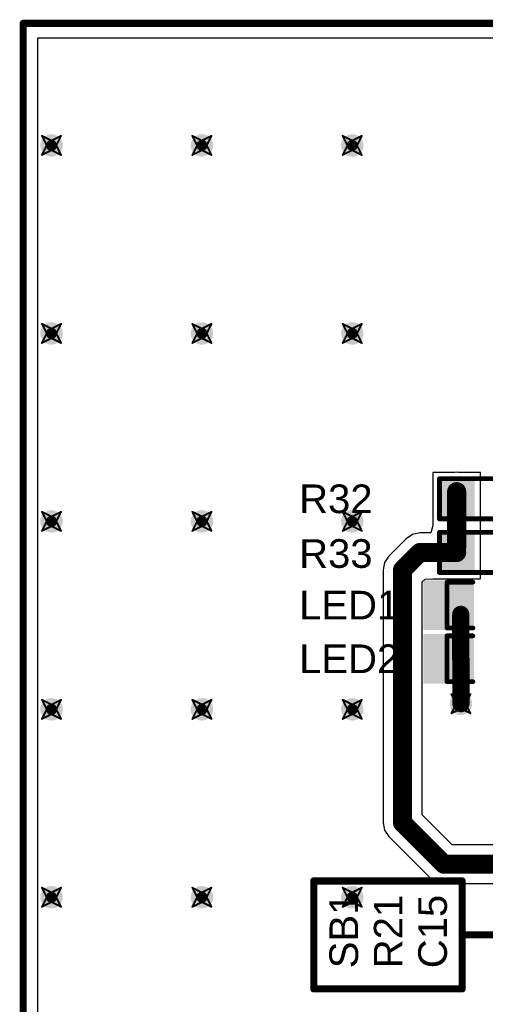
# Model space of a CAD drawing. Header units: inches. Extents: x -0.03 to 9.71, y 0 to 4.44.
# Tile 50 of 118: x 0.01 to 0.49, y 1.52 to 2.55. Entities that reach past the tile are written whole.
import ezdxf

# ---------------------------------------------------------------- set-up
doc = ezdxf.new("R2010")
doc.units = ezdxf.units.IN
doc.header["$MEASUREMENT"] = 0
for name, color, linetype in [('Board Outline', 216, 'Continuous'), ('Bottom Layer', 5, 'Continuous'), ('Drill Drawing', 1, 'Continuous'), ('Layer 1', 16, 'Continuous'), ('Layer 2', 76, 'Continuous'), ('Top Layer', 1, 'Continuous'), ('Top Overlay', 2, 'Continuous'), ('Top Paste', 8, 'Continuous'), ('Top Solder', 216, 'Continuous'), ('Via Holes', 16, 'Continuous')]:
    doc.layers.add(name, color=color, linetype=linetype)
doc.styles.add('Arial', font='txt', dxfattribs={"height": 0.2})

# ---------------------------------------------------------------- blocks, each defined once
blk = doc.blocks.new('R___0603_64')
at = {"layer": 'Top Layer'}
for points in [[(-0.015, 0.0175), (-0.015, -0.0175), (-0.045, -0.0175), (-0.045, 0.0175)], [(0.045, 0.0175), (0.045, -0.0175), (0.015, -0.0175), (0.015, 0.0175)]]:
    blk.add_hatch(color=1, dxfattribs=at).paths.add_polyline_path(points)
at = {"layer": 'Top Paste'}
for points in [[(-0.015, 0.0175), (-0.015, -0.0175), (-0.045, -0.0175), (-0.045, 0.0175)], [(0.045, 0.0175), (0.045, -0.0175), (0.015, -0.0175), (0.015, 0.0175)]]:
    blk.add_hatch(color=8, dxfattribs=at).paths.add_polyline_path(points)
at = {"layer": 'Top Solder'}
for points in [[(-0.011, 0.0215), (-0.011, -0.0215), (-0.049, -0.0215), (-0.049, 0.0215)], [(0.049, 0.0215), (0.049, -0.0215), (0.011, -0.0215), (0.011, 0.0215)]]:
    blk.add_hatch(color=216, dxfattribs=at).paths.add_polyline_path(points)
at = {"layer": 'Top Overlay', "const_width": 0.005}
for points in [[(0.048, 0.021), (-0.048, 0.021)], [(-0.048, 0.021), (-0.048, -0.021)], [(0.048, 0.021), (0.048, -0.021)], [(0.048, -0.021), (-0.048, -0.021)]]:
    blk.add_lwpolyline(points, dxfattribs=at)
at = {"layer": 'Top Overlay', "const_width": 0.0025}
for points in [[(-0.04925, 0.021, 1), (-0.04675, 0.021, 1)], [(-0.04925, 0.021, 1), (-0.04675, 0.021, 1)], [(0.04675, 0.021, 1), (0.04925, 0.021, 1)], [(0.04675, 0.021, 1), (0.04925, 0.021, 1)], [(-0.04925, -0.021, 1), (-0.04675, -0.021, 1)], [(-0.04925, -0.021, 1), (-0.04675, -0.021, 1)], [(0.04675, -0.021, 1), (0.04925, -0.021, 1)], [(0.04675, -0.021, 1), (0.04925, -0.021, 1)]]:
    blk.add_lwpolyline(points, format="xyb", close=True, dxfattribs=at)
blk = doc.blocks.new('R___0603_65')
at = {"layer": 'Top Layer'}
for points in [[(-0.015, 0.0175), (-0.015, -0.0175), (-0.045, -0.0175), (-0.045, 0.0175)], [(0.045, 0.0175), (0.045, -0.0175), (0.015, -0.0175), (0.015, 0.0175)]]:
    blk.add_hatch(color=1, dxfattribs=at).paths.add_polyline_path(points)
at = {"layer": 'Top Paste'}
for points in [[(-0.015, 0.0175), (-0.015, -0.0175), (-0.045, -0.0175), (-0.045, 0.0175)], [(0.045, 0.0175), (0.045, -0.0175), (0.015, -0.0175), (0.015, 0.0175)]]:
    blk.add_hatch(color=8, dxfattribs=at).paths.add_polyline_path(points)
at = {"layer": 'Top Solder'}
for points in [[(-0.011, 0.0215), (-0.011, -0.0215), (-0.049, -0.0215), (-0.049, 0.0215)], [(0.049, 0.0215), (0.049, -0.0215), (0.011, -0.0215), (0.011, 0.0215)]]:
    blk.add_hatch(color=216, dxfattribs=at).paths.add_polyline_path(points)
at = {"layer": 'Top Overlay', "const_width": 0.005}
for points in [[(0.048, 0.021), (-0.048, 0.021)], [(-0.048, 0.021), (-0.048, -0.021)], [(0.048, 0.021), (0.048, -0.021)], [(0.048, -0.021), (-0.048, -0.021)]]:
    blk.add_lwpolyline(points, dxfattribs=at)
at = {"layer": 'Top Overlay', "const_width": 0.0025}
for points in [[(-0.0493, 0.021, 1), (-0.0467, 0.021, 1)], [(-0.0493, 0.021, 1), (-0.0467, 0.021, 1)], [(0.0467, 0.021, 1), (0.0493, 0.021, 1)], [(0.0467, 0.021, 1), (0.0493, 0.021, 1)], [(-0.0493, -0.021, 1), (-0.0467, -0.021, 1)], [(-0.0493, -0.021, 1), (-0.0467, -0.021, 1)], [(0.0467, -0.021, 1), (0.0493, -0.021, 1)], [(0.0467, -0.021, 1), (0.0493, -0.021, 1)]]:
    blk.add_lwpolyline(points, format="xyb", close=True, dxfattribs=at)
blk = doc.blocks.new('LED_0603_101')
at = {"layer": 'Top Layer'}
for points in [[(-0.0394, 0.0197), (-0.0197, 0.0197), (-0.0197, -0.0197), (-0.0394, -0.0197)], [(0.0197, 0.0197), (0.0394, 0.0197), (0.0394, -0.0197), (0.0197, -0.0197)]]:
    blk.add_hatch(color=1, dxfattribs=at).paths.add_polyline_path(points)
at = {"layer": 'Top Overlay'}
blk.add_hatch(color=2, dxfattribs=at).paths.add_polyline_path([(0.044, -0.026), (0.069, -0.026), (0.069, 0.026), (0.044, 0.026)])
at = {"layer": 'Top Paste'}
for points in [[(-0.0394, 0.0197), (-0.0197, 0.0197), (-0.0197, -0.0197), (-0.0394, -0.0197)], [(0.0197, 0.0197), (0.0394, 0.0197), (0.0394, -0.0197), (0.0197, -0.0197)]]:
    blk.add_hatch(color=8, dxfattribs=at).paths.add_polyline_path(points)
at = {"layer": 'Top Solder'}
for points in [[(-0.0434, 0.0237), (-0.0157, 0.0237), (-0.0157, -0.0237), (-0.0434, -0.0237)], [(0.0157, 0.0237), (0.0434, 0.0237), (0.0434, -0.0237), (0.0157, -0.0237)]]:
    blk.add_hatch(color=216, dxfattribs=at).paths.add_polyline_path(points)
at = {"layer": 'Top Overlay', "const_width": 0.005}
for points in [[(-0.017, 0.024), (-0.044, 0.024)], [(-0.044, 0.024), (-0.044, -0.024)], [(0.044, 0.024), (0.017, 0.024)], [(0.044, 0.024), (0.044, -0.024)], [(-0.017, -0.024), (-0.044, -0.024)], [(0.044, -0.024), (0.017, -0.024)]]:
    blk.add_lwpolyline(points, dxfattribs=at)
at = {"layer": 'Top Overlay', "const_width": 0.0025}
for points in [[(-0.0452, 0.024, 1), (-0.0428, 0.024, 1)], [(-0.0452, 0.024, 1), (-0.0428, 0.024, 1)], [(-0.0182, 0.024, 1), (-0.0158, 0.024, 1)], [(0.0158, 0.024, 1), (0.0182, 0.024, 1)], [(0.0428, 0.024, 1), (0.0453, 0.024, 1)], [(0.0428, 0.024, 1), (0.0453, 0.024, 1)], [(-0.0452, -0.024, 1), (-0.0428, -0.024, 1)], [(-0.0452, -0.024, 1), (-0.0428, -0.024, 1)], [(-0.0182, -0.024, 1), (-0.0158, -0.024, 1)], [(0.0158, -0.024, 1), (0.0182, -0.024, 1)], [(0.0428, -0.024, 1), (0.0453, -0.024, 1)], [(0.0428, -0.024, 1), (0.0453, -0.024, 1)]]:
    blk.add_lwpolyline(points, format="xyb", close=True, dxfattribs=at)
blk = doc.blocks.new('LED_0603_102')
at = {"layer": 'Top Layer'}
for points in [[(-0.0394, 0.0197), (-0.0197, 0.0197), (-0.0197, -0.0197), (-0.0394, -0.0197)], [(0.0197, 0.0197), (0.0394, 0.0197), (0.0394, -0.0197), (0.0197, -0.0197)]]:
    blk.add_hatch(color=1, dxfattribs=at).paths.add_polyline_path(points)
at = {"layer": 'Top Overlay'}
blk.add_hatch(color=2, dxfattribs=at).paths.add_polyline_path([(0.044, -0.026), (0.069, -0.026), (0.069, 0.026), (0.044, 0.026)])
at = {"layer": 'Top Paste'}
for points in [[(-0.0394, 0.0197), (-0.0197, 0.0197), (-0.0197, -0.0197), (-0.0394, -0.0197)], [(0.0197, 0.0197), (0.0394, 0.0197), (0.0394, -0.0197), (0.0197, -0.0197)]]:
    blk.add_hatch(color=8, dxfattribs=at).paths.add_polyline_path(points)
at = {"layer": 'Top Solder'}
for points in [[(-0.0434, 0.0237), (-0.0157, 0.0237), (-0.0157, -0.0237), (-0.0434, -0.0237)], [(0.0157, 0.0237), (0.0434, 0.0237), (0.0434, -0.0237), (0.0157, -0.0237)]]:
    blk.add_hatch(color=216, dxfattribs=at).paths.add_polyline_path(points)
at = {"layer": 'Top Overlay', "const_width": 0.005}
for points in [[(-0.017, 0.024), (-0.044, 0.024)], [(-0.044, 0.024), (-0.044, -0.024)], [(0.044, 0.024), (0.017, 0.024)], [(0.044, 0.024), (0.044, -0.024)], [(-0.017, -0.024), (-0.044, -0.024)], [(0.044, -0.024), (0.017, -0.024)]]:
    blk.add_lwpolyline(points, dxfattribs=at)
at = {"layer": 'Top Overlay', "const_width": 0.0025}
for points in [[(-0.0452, 0.024, 1), (-0.0428, 0.024, 1)], [(-0.0452, 0.024, 1), (-0.0428, 0.024, 1)], [(-0.0182, 0.024, 1), (-0.0158, 0.024, 1)], [(0.0158, 0.024, 1), (0.0182, 0.024, 1)], [(0.0428, 0.024, 1), (0.0453, 0.024, 1)], [(0.0428, 0.024, 1), (0.0453, 0.024, 1)], [(-0.0452, -0.024, 1), (-0.0428, -0.024, 1)], [(-0.0452, -0.024, 1), (-0.0428, -0.024, 1)], [(-0.0182, -0.024, 1), (-0.0158, -0.024, 1)], [(0.0158, -0.024, 1), (0.0182, -0.024, 1)], [(0.0428, -0.024, 1), (0.0453, -0.024, 1)], [(0.0428, -0.024, 1), (0.0453, -0.024, 1)]]:
    blk.add_lwpolyline(points, format="xyb", close=True, dxfattribs=at)

msp = doc.modelspace()

# ---------------------------------------------------------------- hatches: boundary and pattern name
at = {"layer": 'Bottom Layer'}
h = msp.add_hatch(color=5, dxfattribs=at)
edge = h.paths.add_edge_path()
edge.add_arc((0.0394, 2.4213), 0.0118, 0, 360)
h = msp.add_hatch(color=5, dxfattribs=at)
edge = h.paths.add_edge_path()
edge.add_arc((0.1969, 2.4213), 0.0118, 0, 360)
h = msp.add_hatch(color=5, dxfattribs=at)
edge = h.paths.add_edge_path()
edge.add_arc((0.3543, 2.4213), 0.0118, 0, 360)
h = msp.add_hatch(color=5, dxfattribs=at)
edge = h.paths.add_edge_path()
edge.add_arc((0.0394, 2.2244), 0.0118, 0, 360)
h = msp.add_hatch(color=5, dxfattribs=at)
edge = h.paths.add_edge_path()
edge.add_arc((0.1969, 2.2244), 0.0118, 0, 360)
h = msp.add_hatch(color=5, dxfattribs=at)
edge = h.paths.add_edge_path()
edge.add_arc((0.3543, 2.2244), 0.0118, 0, 360)
h = msp.add_hatch(color=5, dxfattribs=at)
edge = h.paths.add_edge_path()
edge.add_arc((0.0394, 2.0276), 0.0118, 0, 360)
h = msp.add_hatch(color=5, dxfattribs=at)
edge = h.paths.add_edge_path()
edge.add_arc((0.1969, 2.0276), 0.0118, 0, 360)
h = msp.add_hatch(color=5, dxfattribs=at)
edge = h.paths.add_edge_path()
edge.add_arc((0.3543, 2.0276), 0.0118, 0, 360)
h = msp.add_hatch(color=5, dxfattribs=at)
edge = h.paths.add_edge_path()
edge.add_arc((0.4681, 1.8365), 0.0118, 0, 360)
h = msp.add_hatch(color=5, dxfattribs=at)
edge = h.paths.add_edge_path()
edge.add_arc((0.0394, 1.8307), 0.0118, 0, 360)
h = msp.add_hatch(color=5, dxfattribs=at)
edge = h.paths.add_edge_path()
edge.add_arc((0.1969, 1.8307), 0.0118, 0, 360)
h = msp.add_hatch(color=5, dxfattribs=at)
edge = h.paths.add_edge_path()
edge.add_arc((0.3543, 1.8307), 0.0118, 0, 360)
h = msp.add_hatch(color=5, dxfattribs=at)
edge = h.paths.add_edge_path()
edge.add_arc((0.0394, 1.6339), 0.0118, 0, 360)
h = msp.add_hatch(color=5, dxfattribs=at)
edge = h.paths.add_edge_path()
edge.add_arc((0.1969, 1.6339), 0.0118, 0, 360)
h = msp.add_hatch(color=5, dxfattribs=at)
edge = h.paths.add_edge_path()
edge.add_arc((0.3543, 1.6339), 0.0118, 0, 360)
at = {"layer": 'Layer 1'}
h = msp.add_hatch(color=16, dxfattribs=at)
edge = h.paths.add_edge_path()
edge.add_arc((0.0394, 2.4213), 0.0118, 0, 360)
h = msp.add_hatch(color=16, dxfattribs=at)
edge = h.paths.add_edge_path()
edge.add_arc((0.1969, 2.4213), 0.0118, 0, 360)
h = msp.add_hatch(color=16, dxfattribs=at)
edge = h.paths.add_edge_path()
edge.add_arc((0.3543, 2.4213), 0.0118, 0, 360)
h = msp.add_hatch(color=16, dxfattribs=at)
edge = h.paths.add_edge_path()
edge.add_arc((0.0394, 2.2244), 0.0118, 0, 360)
h = msp.add_hatch(color=16, dxfattribs=at)
edge = h.paths.add_edge_path()
edge.add_arc((0.1969, 2.2244), 0.0118, 0, 360)
h = msp.add_hatch(color=16, dxfattribs=at)
edge = h.paths.add_edge_path()
edge.add_arc((0.3543, 2.2244), 0.0118, 0, 360)
h = msp.add_hatch(color=16, dxfattribs=at)
edge = h.paths.add_edge_path()
edge.add_arc((0.0394, 2.0276), 0.0118, 0, 360)
h = msp.add_hatch(color=16, dxfattribs=at)
edge = h.paths.add_edge_path()
edge.add_arc((0.1969, 2.0276), 0.0118, 0, 360)
h = msp.add_hatch(color=16, dxfattribs=at)
edge = h.paths.add_edge_path()
edge.add_arc((0.3543, 2.0276), 0.0118, 0, 360)
h = msp.add_hatch(color=16, dxfattribs=at)
edge = h.paths.add_edge_path()
edge.add_arc((0.4681, 1.8365), 0.0118, 0, 360)
h = msp.add_hatch(color=16, dxfattribs=at)
edge = h.paths.add_edge_path()
edge.add_arc((0.0394, 1.8307), 0.0118, 0, 360)
h = msp.add_hatch(color=16, dxfattribs=at)
edge = h.paths.add_edge_path()
edge.add_arc((0.1969, 1.8307), 0.0118, 0, 360)
h = msp.add_hatch(color=16, dxfattribs=at)
edge = h.paths.add_edge_path()
edge.add_arc((0.3543, 1.8307), 0.0118, 0, 360)
h = msp.add_hatch(color=16, dxfattribs=at)
edge = h.paths.add_edge_path()
edge.add_arc((0.0394, 1.6339), 0.0118, 0, 360)
h = msp.add_hatch(color=16, dxfattribs=at)
edge = h.paths.add_edge_path()
edge.add_arc((0.1969, 1.6339), 0.0118, 0, 360)
h = msp.add_hatch(color=16, dxfattribs=at)
edge = h.paths.add_edge_path()
edge.add_arc((0.3543, 1.6339), 0.0118, 0, 360)
at = {"layer": 'Layer 2'}
h = msp.add_hatch(color=76, dxfattribs=at)
edge = h.paths.add_edge_path()
edge.add_arc((0.0394, 2.4213), 0.0118, 0, 360)
h = msp.add_hatch(color=76, dxfattribs=at)
edge = h.paths.add_edge_path()
edge.add_arc((0.1969, 2.4213), 0.0118, 0, 360)
h = msp.add_hatch(color=76, dxfattribs=at)
edge = h.paths.add_edge_path()
edge.add_arc((0.3543, 2.4213), 0.0118, 0, 360)
h = msp.add_hatch(color=76, dxfattribs=at)
edge = h.paths.add_edge_path()
edge.add_arc((0.0394, 2.2244), 0.0118, 0, 360)
h = msp.add_hatch(color=76, dxfattribs=at)
edge = h.paths.add_edge_path()
edge.add_arc((0.1969, 2.2244), 0.0118, 0, 360)
h = msp.add_hatch(color=76, dxfattribs=at)
edge = h.paths.add_edge_path()
edge.add_arc((0.3543, 2.2244), 0.0118, 0, 360)
h = msp.add_hatch(color=76, dxfattribs=at)
edge = h.paths.add_edge_path()
edge.add_arc((0.0394, 2.0276), 0.0118, 0, 360)
h = msp.add_hatch(color=76, dxfattribs=at)
edge = h.paths.add_edge_path()
edge.add_arc((0.1969, 2.0276), 0.0118, 0, 360)
h = msp.add_hatch(color=76, dxfattribs=at)
edge = h.paths.add_edge_path()
edge.add_arc((0.3543, 2.0276), 0.0118, 0, 360)
h = msp.add_hatch(color=76, dxfattribs=at)
edge = h.paths.add_edge_path()
edge.add_arc((0.4681, 1.8365), 0.0118, 0, 360)
h = msp.add_hatch(color=76, dxfattribs=at)
edge = h.paths.add_edge_path()
edge.add_arc((0.0394, 1.8307), 0.0118, 0, 360)
h = msp.add_hatch(color=76, dxfattribs=at)
edge = h.paths.add_edge_path()
edge.add_arc((0.1969, 1.8307), 0.0118, 0, 360)
h = msp.add_hatch(color=76, dxfattribs=at)
edge = h.paths.add_edge_path()
edge.add_arc((0.3543, 1.8307), 0.0118, 0, 360)
h = msp.add_hatch(color=76, dxfattribs=at)
edge = h.paths.add_edge_path()
edge.add_arc((0.0394, 1.6339), 0.0118, 0, 360)
h = msp.add_hatch(color=76, dxfattribs=at)
edge = h.paths.add_edge_path()
edge.add_arc((0.1969, 1.6339), 0.0118, 0, 360)
h = msp.add_hatch(color=76, dxfattribs=at)
edge = h.paths.add_edge_path()
edge.add_arc((0.3543, 1.6339), 0.0118, 0, 360)
at = {"layer": 'Top Layer'}
h = msp.add_hatch(color=1, dxfattribs=at)
edge = h.paths.add_edge_path()
edge.add_arc((0.0394, 2.4213), 0.0118, 0, 360)
h = msp.add_hatch(color=1, dxfattribs=at)
edge = h.paths.add_edge_path()
edge.add_arc((0.1969, 2.4213), 0.0118, 0, 360)
h = msp.add_hatch(color=1, dxfattribs=at)
edge = h.paths.add_edge_path()
edge.add_arc((0.3543, 2.4213), 0.0118, 0, 360)
h = msp.add_hatch(color=1, dxfattribs=at)
edge = h.paths.add_edge_path()
edge.add_arc((0.0394, 2.2244), 0.0118, 0, 360)
h = msp.add_hatch(color=1, dxfattribs=at)
edge = h.paths.add_edge_path()
edge.add_arc((0.1969, 2.2244), 0.0118, 0, 360)
h = msp.add_hatch(color=1, dxfattribs=at)
edge = h.paths.add_edge_path()
edge.add_arc((0.3543, 2.2244), 0.0118, 0, 360)
h = msp.add_hatch(color=1, dxfattribs=at)
edge = h.paths.add_edge_path()
edge.add_arc((0.0394, 2.0276), 0.0118, 0, 360)
h = msp.add_hatch(color=1, dxfattribs=at)
edge = h.paths.add_edge_path()
edge.add_arc((0.1969, 2.0276), 0.0118, 0, 360)
h = msp.add_hatch(color=1, dxfattribs=at)
edge = h.paths.add_edge_path()
edge.add_arc((0.3543, 2.0276), 0.0118, 0, 360)
h = msp.add_hatch(color=1, dxfattribs=at)
edge = h.paths.add_edge_path()
edge.add_arc((0.4681, 1.8365), 0.0118, 0, 360)
h = msp.add_hatch(color=1, dxfattribs=at)
edge = h.paths.add_edge_path()
edge.add_arc((0.0394, 1.8307), 0.0118, 0, 360)
h = msp.add_hatch(color=1, dxfattribs=at)
edge = h.paths.add_edge_path()
edge.add_arc((0.1969, 1.8307), 0.0118, 0, 360)
h = msp.add_hatch(color=1, dxfattribs=at)
edge = h.paths.add_edge_path()
edge.add_arc((0.3543, 1.8307), 0.0118, 0, 360)
h = msp.add_hatch(color=1, dxfattribs=at)
edge = h.paths.add_edge_path()
edge.add_arc((0.0394, 1.6339), 0.0118, 0, 360)
h = msp.add_hatch(color=1, dxfattribs=at)
edge = h.paths.add_edge_path()
edge.add_arc((0.1969, 1.6339), 0.0118, 0, 360)
h = msp.add_hatch(color=1, dxfattribs=at)
edge = h.paths.add_edge_path()
edge.add_arc((0.3543, 1.6339), 0.0118, 0, 360)
at = {"layer": 'Via Holes'}
h = msp.add_hatch(color=7, dxfattribs=at)
edge = h.paths.add_edge_path()
edge.add_arc((0.0394, 2.4213), 0.00591, 0, 360)
h = msp.add_hatch(color=7, dxfattribs=at)
edge = h.paths.add_edge_path()
edge.add_arc((0.1969, 2.4213), 0.00591, 0, 360)
h = msp.add_hatch(color=7, dxfattribs=at)
edge = h.paths.add_edge_path()
edge.add_arc((0.3543, 2.4213), 0.00591, 0, 360)
h = msp.add_hatch(color=7, dxfattribs=at)
edge = h.paths.add_edge_path()
edge.add_arc((0.0394, 2.2244), 0.00591, 0, 360)
h = msp.add_hatch(color=7, dxfattribs=at)
edge = h.paths.add_edge_path()
edge.add_arc((0.1969, 2.2244), 0.00591, 0, 360)
h = msp.add_hatch(color=7, dxfattribs=at)
edge = h.paths.add_edge_path()
edge.add_arc((0.3543, 2.2244), 0.00591, 0, 360)
h = msp.add_hatch(color=7, dxfattribs=at)
edge = h.paths.add_edge_path()
edge.add_arc((0.0394, 2.0276), 0.00591, 0, 360)
h = msp.add_hatch(color=7, dxfattribs=at)
edge = h.paths.add_edge_path()
edge.add_arc((0.1969, 2.0276), 0.00591, 0, 360)
h = msp.add_hatch(color=7, dxfattribs=at)
edge = h.paths.add_edge_path()
edge.add_arc((0.3543, 2.0276), 0.00591, 0, 360)
h = msp.add_hatch(color=7, dxfattribs=at)
edge = h.paths.add_edge_path()
edge.add_arc((0.0394, 1.8307), 0.00591, 0, 360)
h = msp.add_hatch(color=7, dxfattribs=at)
edge = h.paths.add_edge_path()
edge.add_arc((0.1969, 1.8307), 0.00591, 0, 360)
h = msp.add_hatch(color=7, dxfattribs=at)
edge = h.paths.add_edge_path()
edge.add_arc((0.3543, 1.8307), 0.00591, 0, 360)
h = msp.add_hatch(color=7, dxfattribs=at)
edge = h.paths.add_edge_path()
edge.add_arc((0.4681, 1.8365), 0.00591, 0, 360)
h = msp.add_hatch(color=7, dxfattribs=at)
edge = h.paths.add_edge_path()
edge.add_arc((0.0394, 1.6339), 0.00591, 0, 360)
h = msp.add_hatch(color=7, dxfattribs=at)
edge = h.paths.add_edge_path()
edge.add_arc((0.1969, 1.6339), 0.00591, 0, 360)
h = msp.add_hatch(color=7, dxfattribs=at)
edge = h.paths.add_edge_path()
edge.add_arc((0.3543, 1.6339), 0.00591, 0, 360)

# ---------------------------------------------------------------- linework, layer by layer
at = {"layer": 'Board Outline', "const_width": 0.0075}
for points in [[(0.0098, 2.5492), (4.3209, 2.5492)], [(0.0098, 0.0098), (0.0098, 2.5492)]]:
    msp.add_lwpolyline(points, dxfattribs=at)
at = {"layer": 'Board Outline', "const_width": 0.00375}
msp.add_lwpolyline([(0.008, 2.5492, 1), (0.0117, 2.5492, 1)], format="xyb", close=True, dxfattribs=at)
msp.add_lwpolyline([(0.008, 2.5492, 1), (0.0117, 2.5492, 1)], format="xyb", close=True, dxfattribs=at)
at = {"layer": 'Bottom Layer'}
for p, q in [((0.0251, 1.0236), (0.0251, 2.5339)), ((0.0251, 2.5339), (1.5832, 2.5339))]:
    msp.add_line(p, q, dxfattribs=at)
at = {"layer": 'Drill Drawing', "const_width": 0.002}
for points in [[(0.0294, 2.4313), (0.0394, 2.4263)], [(0.0294, 2.4313), (0.0344, 2.4213)], [(0.0394, 2.4263), (0.0494, 2.4313)], [(0.0444, 2.4213), (0.0494, 2.4313)], [(0.1869, 2.4313), (0.1969, 2.4263)], [(0.1869, 2.4313), (0.1919, 2.4213)], [(0.1969, 2.4263), (0.2069, 2.4313)], [(0.2019, 2.4213), (0.2069, 2.4313)], [(0.3443, 2.4313), (0.3543, 2.4263)], [(0.3443, 2.4313), (0.3493, 2.4213)], [(0.3543, 2.4263), (0.3643, 2.4313)], [(0.3593, 2.4213), (0.3643, 2.4313)], [(0.0294, 2.4113), (0.0344, 2.4213)], [(0.0294, 2.4113), (0.0394, 2.4163)], [(0.0394, 2.4163), (0.0494, 2.4113)], [(0.0444, 2.4213), (0.0494, 2.4113)], [(0.1869, 2.4113), (0.1919, 2.4213)], [(0.1869, 2.4113), (0.1969, 2.4163)], [(0.1969, 2.4163), (0.2069, 2.4113)], [(0.2019, 2.4213), (0.2069, 2.4113)], [(0.3443, 2.4113), (0.3493, 2.4213)], [(0.3443, 2.4113), (0.3543, 2.4163)], [(0.3543, 2.4163), (0.3643, 2.4113)], [(0.3593, 2.4213), (0.3643, 2.4113)], [(0.0294, 2.2344), (0.0394, 2.2294)], [(0.0294, 2.2344), (0.0344, 2.2244)], [(0.0394, 2.2294), (0.0494, 2.2344)], [(0.0444, 2.2244), (0.0494, 2.2344)], [(0.1869, 2.2344), (0.1969, 2.2294)], [(0.1869, 2.2344), (0.1919, 2.2244)], [(0.1969, 2.2294), (0.2069, 2.2344)], [(0.2019, 2.2244), (0.2069, 2.2344)], [(0.3443, 2.2344), (0.3543, 2.2294)], [(0.3443, 2.2344), (0.3493, 2.2244)], [(0.3543, 2.2294), (0.3643, 2.2344)], [(0.3593, 2.2244), (0.3643, 2.2344)], [(0.0294, 2.2144), (0.0344, 2.2244)], [(0.0294, 2.2144), (0.0394, 2.2194)], [(0.0394, 2.2194), (0.0494, 2.2144)], [(0.0444, 2.2244), (0.0494, 2.2144)], [(0.1869, 2.2144), (0.1919, 2.2244)], [(0.1869, 2.2144), (0.1969, 2.2194)], [(0.1969, 2.2194), (0.2069, 2.2144)], [(0.2019, 2.2244), (0.2069, 2.2144)], [(0.3443, 2.2144), (0.3493, 2.2244)], [(0.3443, 2.2144), (0.3543, 2.2194)], [(0.3543, 2.2194), (0.3643, 2.2144)], [(0.3593, 2.2244), (0.3643, 2.2144)], [(0.0294, 2.0376), (0.0394, 2.0326)], [(0.0294, 2.0376), (0.0344, 2.0276)], [(0.0394, 2.0326), (0.0494, 2.0376)], [(0.0444, 2.0276), (0.0494, 2.0376)], [(0.1869, 2.0376), (0.1969, 2.0326)], [(0.1869, 2.0376), (0.1919, 2.0276)], [(0.1969, 2.0326), (0.2069, 2.0376)], [(0.2019, 2.0276), (0.2069, 2.0376)], [(0.3443, 2.0376), (0.3543, 2.0326)], [(0.3443, 2.0376), (0.3493, 2.0276)], [(0.3543, 2.0326), (0.3643, 2.0376)], [(0.3593, 2.0276), (0.3643, 2.0376)], [(0.0294, 2.0176), (0.0344, 2.0276)], [(0.0294, 2.0176), (0.0394, 2.0226)], [(0.0394, 2.0226), (0.0494, 2.0176)], [(0.0444, 2.0276), (0.0494, 2.0176)], [(0.1869, 2.0176), (0.1919, 2.0276)], [(0.1869, 2.0176), (0.1969, 2.0226)], [(0.1969, 2.0226), (0.2069, 2.0176)], [(0.2019, 2.0276), (0.2069, 2.0176)], [(0.3443, 2.0176), (0.3493, 2.0276)], [(0.3443, 2.0176), (0.3543, 2.0226)], [(0.3543, 2.0226), (0.3643, 2.0176)], [(0.3593, 2.0276), (0.3643, 2.0176)], [(0.4581, 1.8465), (0.4681, 1.8415)], [(0.4581, 1.8465), (0.4631, 1.8365)], [(0.4681, 1.8415), (0.4781, 1.8465)], [(0.4731, 1.8365), (0.4781, 1.8465)], [(0.0294, 1.8407), (0.0394, 1.8357)], [(0.0294, 1.8407), (0.0344, 1.8307)], [(0.0394, 1.8357), (0.0494, 1.8407)], [(0.0444, 1.8307), (0.0494, 1.8407)], [(0.1869, 1.8407), (0.1969, 1.8357)], [(0.1869, 1.8407), (0.1919, 1.8307)], [(0.1969, 1.8357), (0.2069, 1.8407)], [(0.2019, 1.8307), (0.2069, 1.8407)], [(0.3443, 1.8407), (0.3543, 1.8357)], [(0.3443, 1.8407), (0.3493, 1.8307)], [(0.3543, 1.8357), (0.3643, 1.8407)], [(0.3593, 1.8307), (0.3643, 1.8407)], [(0.4581, 1.8265), (0.4631, 1.8365)], [(0.4731, 1.8365), (0.4781, 1.8265)], [(0.0294, 1.8207), (0.0344, 1.8307)], [(0.0294, 1.8207), (0.0394, 1.8257)], [(0.0394, 1.8257), (0.0494, 1.8207)], [(0.0444, 1.8307), (0.0494, 1.8207)], [(0.1869, 1.8207), (0.1919, 1.8307)], [(0.1869, 1.8207), (0.1969, 1.8257)], [(0.1969, 1.8257), (0.2069, 1.8207)], [(0.2019, 1.8307), (0.2069, 1.8207)], [(0.3443, 1.8207), (0.3493, 1.8307)], [(0.3443, 1.8207), (0.3543, 1.8257)], [(0.3543, 1.8257), (0.3643, 1.8207)], [(0.3593, 1.8307), (0.3643, 1.8207)], [(0.4581, 1.8265), (0.4681, 1.8315)], [(0.4681, 1.8315), (0.4781, 1.8265)], [(0.0294, 1.6439), (0.0394, 1.6389)], [(0.0294, 1.6439), (0.0344, 1.6339)], [(0.0394, 1.6389), (0.0494, 1.6439)], [(0.0444, 1.6339), (0.0494, 1.6439)], [(0.1869, 1.6439), (0.1969, 1.6389)], [(0.1869, 1.6439), (0.1919, 1.6339)], [(0.1969, 1.6389), (0.2069, 1.6439)], [(0.2019, 1.6339), (0.2069, 1.6439)], [(0.3443, 1.6439), (0.3543, 1.6389)], [(0.3443, 1.6439), (0.3493, 1.6339)], [(0.3543, 1.6389), (0.3643, 1.6439)], [(0.3593, 1.6339), (0.3643, 1.6439)], [(0.0294, 1.6239), (0.0344, 1.6339)], [(0.0294, 1.6239), (0.0394, 1.6289)], [(0.0394, 1.6289), (0.0494, 1.6239)], [(0.0444, 1.6339), (0.0494, 1.6239)], [(0.1869, 1.6239), (0.1919, 1.6339)], [(0.1869, 1.6239), (0.1969, 1.6289)], [(0.1969, 1.6289), (0.2069, 1.6239)], [(0.2019, 1.6339), (0.2069, 1.6239)], [(0.3443, 1.6239), (0.3493, 1.6339)], [(0.3443, 1.6239), (0.3543, 1.6289)], [(0.3543, 1.6289), (0.3643, 1.6239)], [(0.3593, 1.6339), (0.3643, 1.6239)]]:
    msp.add_lwpolyline(points, dxfattribs=at)
at = {"layer": 'Drill Drawing', "const_width": 0.001}
for points in [[(0.0289, 2.4313, 1), (0.0299, 2.4313, 1)], [(0.0289, 2.4313, 1), (0.0299, 2.4313, 1)], [(0.0389, 2.4263, 1), (0.0399, 2.4263, 1)], [(0.0389, 2.4263, 1), (0.0399, 2.4263, 1)], [(0.0489, 2.4313, 1), (0.0499, 2.4313, 1)], [(0.0489, 2.4313, 1), (0.0499, 2.4313, 1)], [(0.1864, 2.4313, 1), (0.1874, 2.4313, 1)], [(0.1864, 2.4313, 1), (0.1874, 2.4313, 1)], [(0.1964, 2.4263, 1), (0.1974, 2.4263, 1)], [(0.1964, 2.4263, 1), (0.1974, 2.4263, 1)], [(0.2064, 2.4313, 1), (0.2074, 2.4313, 1)], [(0.2064, 2.4313, 1), (0.2074, 2.4313, 1)], [(0.3438, 2.4313, 1), (0.3448, 2.4313, 1)], [(0.3438, 2.4313, 1), (0.3448, 2.4313, 1)], [(0.3538, 2.4263, 1), (0.3548, 2.4263, 1)], [(0.3538, 2.4263, 1), (0.3548, 2.4263, 1)], [(0.3638, 2.4313, 1), (0.3648, 2.4313, 1)], [(0.3638, 2.4313, 1), (0.3648, 2.4313, 1)], [(0.0339, 2.4213, 1), (0.0349, 2.4213, 1)], [(0.0339, 2.4213, 1), (0.0349, 2.4213, 1)], [(0.0389, 2.4163, 1), (0.0399, 2.4163, 1)], [(0.0389, 2.4163, 1), (0.0399, 2.4163, 1)], [(0.0439, 2.4213, 1), (0.0449, 2.4213, 1)], [(0.0439, 2.4213, 1), (0.0449, 2.4213, 1)], [(0.1914, 2.4213, 1), (0.1924, 2.4213, 1)], [(0.1914, 2.4213, 1), (0.1924, 2.4213, 1)], [(0.1964, 2.4163, 1), (0.1974, 2.4163, 1)], [(0.1964, 2.4163, 1), (0.1974, 2.4163, 1)], [(0.2014, 2.4213, 1), (0.2024, 2.4213, 1)], [(0.2014, 2.4213, 1), (0.2024, 2.4213, 1)], [(0.3488, 2.4213, 1), (0.3498, 2.4213, 1)], [(0.3488, 2.4213, 1), (0.3498, 2.4213, 1)], [(0.3538, 2.4163, 1), (0.3548, 2.4163, 1)], [(0.3538, 2.4163, 1), (0.3548, 2.4163, 1)], [(0.3588, 2.4213, 1), (0.3598, 2.4213, 1)], [(0.3588, 2.4213, 1), (0.3598, 2.4213, 1)], [(0.0289, 2.4113, 1), (0.0299, 2.4113, 1)], [(0.0289, 2.4113, 1), (0.0299, 2.4113, 1)], [(0.0489, 2.4113, 1), (0.0499, 2.4113, 1)], [(0.0489, 2.4113, 1), (0.0499, 2.4113, 1)], [(0.1864, 2.4113, 1), (0.1874, 2.4113, 1)], [(0.1864, 2.4113, 1), (0.1874, 2.4113, 1)], [(0.2064, 2.4113, 1), (0.2074, 2.4113, 1)], [(0.2064, 2.4113, 1), (0.2074, 2.4113, 1)], [(0.3438, 2.4113, 1), (0.3448, 2.4113, 1)], [(0.3438, 2.4113, 1), (0.3448, 2.4113, 1)], [(0.3638, 2.4113, 1), (0.3648, 2.4113, 1)], [(0.3638, 2.4113, 1), (0.3648, 2.4113, 1)], [(0.0289, 2.2344, 1), (0.0299, 2.2344, 1)], [(0.0289, 2.2344, 1), (0.0299, 2.2344, 1)], [(0.0389, 2.2294, 1), (0.0399, 2.2294, 1)], [(0.0389, 2.2294, 1), (0.0399, 2.2294, 1)], [(0.0489, 2.2344, 1), (0.0499, 2.2344, 1)], [(0.0489, 2.2344, 1), (0.0499, 2.2344, 1)], [(0.1864, 2.2344, 1), (0.1874, 2.2344, 1)], [(0.1864, 2.2344, 1), (0.1874, 2.2344, 1)], [(0.1964, 2.2294, 1), (0.1974, 2.2294, 1)], [(0.1964, 2.2294, 1), (0.1974, 2.2294, 1)], [(0.2064, 2.2344, 1), (0.2074, 2.2344, 1)], [(0.2064, 2.2344, 1), (0.2074, 2.2344, 1)], [(0.3438, 2.2344, 1), (0.3448, 2.2344, 1)], [(0.3438, 2.2344, 1), (0.3448, 2.2344, 1)], [(0.3538, 2.2294, 1), (0.3548, 2.2294, 1)], [(0.3538, 2.2294, 1), (0.3548, 2.2294, 1)], [(0.3638, 2.2344, 1), (0.3648, 2.2344, 1)], [(0.3638, 2.2344, 1), (0.3648, 2.2344, 1)], [(0.0339, 2.2244, 1), (0.0349, 2.2244, 1)], [(0.0339, 2.2244, 1), (0.0349, 2.2244, 1)], [(0.0389, 2.2194, 1), (0.0399, 2.2194, 1)], [(0.0389, 2.2194, 1), (0.0399, 2.2194, 1)], [(0.0439, 2.2244, 1), (0.0449, 2.2244, 1)], [(0.0439, 2.2244, 1), (0.0449, 2.2244, 1)], [(0.1914, 2.2244, 1), (0.1924, 2.2244, 1)], [(0.1914, 2.2244, 1), (0.1924, 2.2244, 1)], [(0.1964, 2.2194, 1), (0.1974, 2.2194, 1)], [(0.1964, 2.2194, 1), (0.1974, 2.2194, 1)], [(0.2014, 2.2244, 1), (0.2024, 2.2244, 1)], [(0.2014, 2.2244, 1), (0.2024, 2.2244, 1)], [(0.3488, 2.2244, 1), (0.3498, 2.2244, 1)], [(0.3488, 2.2244, 1), (0.3498, 2.2244, 1)], [(0.3538, 2.2194, 1), (0.3548, 2.2194, 1)], [(0.3538, 2.2194, 1), (0.3548, 2.2194, 1)], [(0.3588, 2.2244, 1), (0.3598, 2.2244, 1)], [(0.3588, 2.2244, 1), (0.3598, 2.2244, 1)], [(0.0289, 2.2144, 1), (0.0299, 2.2144, 1)], [(0.0289, 2.2144, 1), (0.0299, 2.2144, 1)], [(0.0489, 2.2144, 1), (0.0499, 2.2144, 1)], [(0.0489, 2.2144, 1), (0.0499, 2.2144, 1)], [(0.1864, 2.2144, 1), (0.1874, 2.2144, 1)], [(0.1864, 2.2144, 1), (0.1874, 2.2144, 1)], [(0.2064, 2.2144, 1), (0.2074, 2.2144, 1)], [(0.2064, 2.2144, 1), (0.2074, 2.2144, 1)], [(0.3438, 2.2144, 1), (0.3448, 2.2144, 1)], [(0.3438, 2.2144, 1), (0.3448, 2.2144, 1)], [(0.3638, 2.2144, 1), (0.3648, 2.2144, 1)], [(0.3638, 2.2144, 1), (0.3648, 2.2144, 1)], [(0.0289, 2.0376, 1), (0.0299, 2.0376, 1)], [(0.0289, 2.0376, 1), (0.0299, 2.0376, 1)], [(0.0389, 2.0326, 1), (0.0399, 2.0326, 1)], [(0.0389, 2.0326, 1), (0.0399, 2.0326, 1)], [(0.0489, 2.0376, 1), (0.0499, 2.0376, 1)], [(0.0489, 2.0376, 1), (0.0499, 2.0376, 1)], [(0.1864, 2.0376, 1), (0.1874, 2.0376, 1)], [(0.1864, 2.0376, 1), (0.1874, 2.0376, 1)], [(0.1964, 2.0326, 1), (0.1974, 2.0326, 1)], [(0.1964, 2.0326, 1), (0.1974, 2.0326, 1)], [(0.2064, 2.0376, 1), (0.2074, 2.0376, 1)], [(0.2064, 2.0376, 1), (0.2074, 2.0376, 1)], [(0.3438, 2.0376, 1), (0.3448, 2.0376, 1)], [(0.3438, 2.0376, 1), (0.3448, 2.0376, 1)], [(0.3538, 2.0326, 1), (0.3548, 2.0326, 1)], [(0.3538, 2.0326, 1), (0.3548, 2.0326, 1)], [(0.3638, 2.0376, 1), (0.3648, 2.0376, 1)], [(0.3638, 2.0376, 1), (0.3648, 2.0376, 1)], [(0.0339, 2.0276, 1), (0.0349, 2.0276, 1)], [(0.0339, 2.0276, 1), (0.0349, 2.0276, 1)], [(0.0389, 2.0226, 1), (0.0399, 2.0226, 1)], [(0.0389, 2.0226, 1), (0.0399, 2.0226, 1)], [(0.0439, 2.0276, 1), (0.0449, 2.0276, 1)], [(0.0439, 2.0276, 1), (0.0449, 2.0276, 1)], [(0.1914, 2.0276, 1), (0.1924, 2.0276, 1)], [(0.1914, 2.0276, 1), (0.1924, 2.0276, 1)], [(0.1964, 2.0226, 1), (0.1974, 2.0226, 1)], [(0.1964, 2.0226, 1), (0.1974, 2.0226, 1)], [(0.2014, 2.0276, 1), (0.2024, 2.0276, 1)], [(0.2014, 2.0276, 1), (0.2024, 2.0276, 1)], [(0.3488, 2.0276, 1), (0.3498, 2.0276, 1)], [(0.3488, 2.0276, 1), (0.3498, 2.0276, 1)], [(0.3538, 2.0226, 1), (0.3548, 2.0226, 1)], [(0.3538, 2.0226, 1), (0.3548, 2.0226, 1)], [(0.3588, 2.0276, 1), (0.3598, 2.0276, 1)], [(0.3588, 2.0276, 1), (0.3598, 2.0276, 1)], [(0.0289, 2.0176, 1), (0.0299, 2.0176, 1)], [(0.0289, 2.0176, 1), (0.0299, 2.0176, 1)], [(0.0489, 2.0176, 1), (0.0499, 2.0176, 1)], [(0.0489, 2.0176, 1), (0.0499, 2.0176, 1)], [(0.1864, 2.0176, 1), (0.1874, 2.0176, 1)], [(0.1864, 2.0176, 1), (0.1874, 2.0176, 1)], [(0.2064, 2.0176, 1), (0.2074, 2.0176, 1)], [(0.2064, 2.0176, 1), (0.2074, 2.0176, 1)], [(0.3438, 2.0176, 1), (0.3448, 2.0176, 1)], [(0.3438, 2.0176, 1), (0.3448, 2.0176, 1)], [(0.3638, 2.0176, 1), (0.3648, 2.0176, 1)], [(0.3638, 2.0176, 1), (0.3648, 2.0176, 1)], [(0.4576, 1.8465, 1), (0.4586, 1.8465, 1)], [(0.4576, 1.8465, 1), (0.4586, 1.8465, 1)], [(0.4776, 1.8465, 1), (0.4786, 1.8465, 1)], [(0.4776, 1.8465, 1), (0.4786, 1.8465, 1)], [(0.0289, 1.8407, 1), (0.0299, 1.8407, 1)], [(0.0289, 1.8407, 1), (0.0299, 1.8407, 1)], [(0.0389, 1.8357, 1), (0.0399, 1.8357, 1)], [(0.0389, 1.8357, 1), (0.0399, 1.8357, 1)], [(0.0489, 1.8407, 1), (0.0499, 1.8407, 1)], [(0.0489, 1.8407, 1), (0.0499, 1.8407, 1)], [(0.1864, 1.8407, 1), (0.1874, 1.8407, 1)], [(0.1864, 1.8407, 1), (0.1874, 1.8407, 1)], [(0.1964, 1.8357, 1), (0.1974, 1.8357, 1)], [(0.1964, 1.8357, 1), (0.1974, 1.8357, 1)], [(0.2064, 1.8407, 1), (0.2074, 1.8407, 1)], [(0.2064, 1.8407, 1), (0.2074, 1.8407, 1)], [(0.3438, 1.8407, 1), (0.3448, 1.8407, 1)], [(0.3438, 1.8407, 1), (0.3448, 1.8407, 1)], [(0.3538, 1.8357, 1), (0.3548, 1.8357, 1)], [(0.3538, 1.8357, 1), (0.3548, 1.8357, 1)], [(0.3638, 1.8407, 1), (0.3648, 1.8407, 1)], [(0.3638, 1.8407, 1), (0.3648, 1.8407, 1)], [(0.4626, 1.8365, 1), (0.4636, 1.8365, 1)], [(0.4626, 1.8365, 1), (0.4636, 1.8365, 1)], [(0.4676, 1.8415, 1), (0.4686, 1.8415, 1)], [(0.4676, 1.8415, 1), (0.4686, 1.8415, 1)], [(0.4726, 1.8365, 1), (0.4736, 1.8365, 1)], [(0.4726, 1.8365, 1), (0.4736, 1.8365, 1)], [(0.0339, 1.8307, 1), (0.0349, 1.8307, 1)], [(0.0339, 1.8307, 1), (0.0349, 1.8307, 1)], [(0.0389, 1.8257, 1), (0.0399, 1.8257, 1)], [(0.0389, 1.8257, 1), (0.0399, 1.8257, 1)], [(0.0439, 1.8307, 1), (0.0449, 1.8307, 1)], [(0.0439, 1.8307, 1), (0.0449, 1.8307, 1)], [(0.1914, 1.8307, 1), (0.1924, 1.8307, 1)], [(0.1914, 1.8307, 1), (0.1924, 1.8307, 1)], [(0.1964, 1.8257, 1), (0.1974, 1.8257, 1)], [(0.1964, 1.8257, 1), (0.1974, 1.8257, 1)], [(0.2014, 1.8307, 1), (0.2024, 1.8307, 1)], [(0.2014, 1.8307, 1), (0.2024, 1.8307, 1)], [(0.3488, 1.8307, 1), (0.3498, 1.8307, 1)], [(0.3488, 1.8307, 1), (0.3498, 1.8307, 1)], [(0.3538, 1.8257, 1), (0.3548, 1.8257, 1)], [(0.3538, 1.8257, 1), (0.3548, 1.8257, 1)], [(0.3588, 1.8307, 1), (0.3598, 1.8307, 1)], [(0.3588, 1.8307, 1), (0.3598, 1.8307, 1)], [(0.4576, 1.8265, 1), (0.4586, 1.8265, 1)], [(0.4576, 1.8265, 1), (0.4586, 1.8265, 1)], [(0.4676, 1.8315, 1), (0.4686, 1.8315, 1)], [(0.4676, 1.8315, 1), (0.4686, 1.8315, 1)], [(0.4776, 1.8265, 1), (0.4786, 1.8265, 1)], [(0.4776, 1.8265, 1), (0.4786, 1.8265, 1)], [(0.0289, 1.8207, 1), (0.0299, 1.8207, 1)], [(0.0289, 1.8207, 1), (0.0299, 1.8207, 1)], [(0.0489, 1.8207, 1), (0.0499, 1.8207, 1)], [(0.0489, 1.8207, 1), (0.0499, 1.8207, 1)], [(0.1864, 1.8207, 1), (0.1874, 1.8207, 1)], [(0.1864, 1.8207, 1), (0.1874, 1.8207, 1)], [(0.2064, 1.8207, 1), (0.2074, 1.8207, 1)], [(0.2064, 1.8207, 1), (0.2074, 1.8207, 1)], [(0.3438, 1.8207, 1), (0.3448, 1.8207, 1)], [(0.3438, 1.8207, 1), (0.3448, 1.8207, 1)], [(0.3638, 1.8207, 1), (0.3648, 1.8207, 1)], [(0.3638, 1.8207, 1), (0.3648, 1.8207, 1)], [(0.0289, 1.6439, 1), (0.0299, 1.6439, 1)], [(0.0289, 1.6439, 1), (0.0299, 1.6439, 1)], [(0.0389, 1.6389, 1), (0.0399, 1.6389, 1)], [(0.0389, 1.6389, 1), (0.0399, 1.6389, 1)], [(0.0489, 1.6439, 1), (0.0499, 1.6439, 1)], [(0.0489, 1.6439, 1), (0.0499, 1.6439, 1)], [(0.1864, 1.6439, 1), (0.1874, 1.6439, 1)], [(0.1864, 1.6439, 1), (0.1874, 1.6439, 1)], [(0.1964, 1.6389, 1), (0.1974, 1.6389, 1)], [(0.1964, 1.6389, 1), (0.1974, 1.6389, 1)], [(0.2064, 1.6439, 1), (0.2074, 1.6439, 1)], [(0.2064, 1.6439, 1), (0.2074, 1.6439, 1)], [(0.3438, 1.6439, 1), (0.3448, 1.6439, 1)], [(0.3438, 1.6439, 1), (0.3448, 1.6439, 1)], [(0.3538, 1.6389, 1), (0.3548, 1.6389, 1)], [(0.3538, 1.6389, 1), (0.3548, 1.6389, 1)], [(0.3638, 1.6439, 1), (0.3648, 1.6439, 1)], [(0.3638, 1.6439, 1), (0.3648, 1.6439, 1)], [(0.0339, 1.6339, 1), (0.0349, 1.6339, 1)], [(0.0339, 1.6339, 1), (0.0349, 1.6339, 1)], [(0.0389, 1.6289, 1), (0.0399, 1.6289, 1)], [(0.0389, 1.6289, 1), (0.0399, 1.6289, 1)], [(0.0439, 1.6339, 1), (0.0449, 1.6339, 1)], [(0.0439, 1.6339, 1), (0.0449, 1.6339, 1)], [(0.1914, 1.6339, 1), (0.1924, 1.6339, 1)], [(0.1914, 1.6339, 1), (0.1924, 1.6339, 1)], [(0.1964, 1.6289, 1), (0.1974, 1.6289, 1)], [(0.1964, 1.6289, 1), (0.1974, 1.6289, 1)], [(0.2014, 1.6339, 1), (0.2024, 1.6339, 1)], [(0.2014, 1.6339, 1), (0.2024, 1.6339, 1)], [(0.3488, 1.6339, 1), (0.3498, 1.6339, 1)], [(0.3488, 1.6339, 1), (0.3498, 1.6339, 1)], [(0.3538, 1.6289, 1), (0.3548, 1.6289, 1)], [(0.3538, 1.6289, 1), (0.3548, 1.6289, 1)], [(0.3588, 1.6339, 1), (0.3598, 1.6339, 1)], [(0.3588, 1.6339, 1), (0.3598, 1.6339, 1)], [(0.0289, 1.6239, 1), (0.0299, 1.6239, 1)], [(0.0289, 1.6239, 1), (0.0299, 1.6239, 1)], [(0.0489, 1.6239, 1), (0.0499, 1.6239, 1)], [(0.0489, 1.6239, 1), (0.0499, 1.6239, 1)], [(0.1864, 1.6239, 1), (0.1874, 1.6239, 1)], [(0.1864, 1.6239, 1), (0.1874, 1.6239, 1)], [(0.2064, 1.6239, 1), (0.2074, 1.6239, 1)], [(0.2064, 1.6239, 1), (0.2074, 1.6239, 1)], [(0.3438, 1.6239, 1), (0.3448, 1.6239, 1)], [(0.3438, 1.6239, 1), (0.3448, 1.6239, 1)], [(0.3638, 1.6239, 1), (0.3648, 1.6239, 1)], [(0.3638, 1.6239, 1), (0.3648, 1.6239, 1)]]:
    msp.add_lwpolyline(points, format="xyb", close=True, dxfattribs=at)
at = {"layer": 'Layer 1'}
for p, q in [((0.0251, 1.0236), (0.0251, 2.5339)), ((0.0251, 2.5339), (1.5832, 2.5339))]:
    msp.add_line(p, q, dxfattribs=at)
at = {"layer": 'Layer 2'}
for p, q in [((0.0251, 1.0236), (0.0251, 2.5339)), ((0.0251, 2.5339), (1.5832, 2.5339))]:
    msp.add_line(p, q, dxfattribs=at)
at = {"layer": 'Top Layer'}
for p, q in [((0.0251, 1.0236), (0.0251, 2.5339)), ((0.0251, 2.5339), (1.5832, 2.5339)), ((0.4616, 2.0787), (0.4386, 2.0787)), ((0.4386, 2.0787), (0.4386, 2.0237)), ((0.4636, 2.0791), (0.4616, 2.0787)), ((0.4656, 2.0787), (0.4636, 2.0791)), ((0.4886, 2.0787), (0.4656, 2.0787)), ((0.4886, 2.0237), (0.4886, 2.0787)), ((0.4386, 2.0234), (0.4364, 2.0154)), ((0.4386, 2.0237), (0.4386, 2.0237)), ((0.4386, 2.0237), (0.4386, 2.0234)), ((0.4886, 2.0225), (0.4886, 2.0237)), ((0.4886, 2.0237), (0.4886, 2.0237)), ((0.4886, 1.9675), (0.4886, 2.0225)), ((0.4886, 2.0225), (0.4886, 2.0225)), ((0.4174, 2.0138), (0.4108, 2.0094)), ((0.4252, 2.0154), (0.4174, 2.0138)), ((0.4364, 2.0154), (0.4252, 2.0154)), ((0.4108, 2.0094), (0.3926, 1.9912)), ((0.4108, 2.0094), (0.4108, 2.0094)), ((0.3926, 1.9912), (0.3882, 1.9846)), ((0.3882, 1.9846), (0.3866, 1.9768)), ((0.3866, 1.9768), (0.3866, 1.7119)), ((0.4274, 1.9643), (0.4308, 1.9669)), ((0.4274, 1.7203), (0.4274, 1.9643)), ((0.4308, 1.9669), (0.4386, 1.9675)), ((0.4386, 1.9675), (0.4386, 1.9675)), ((0.4386, 1.9675), (0.4886, 1.9675)), ((0.3866, 1.7119), (0.3882, 1.7041)), ((0.4588, 1.6889), (0.4274, 1.7203)), ((0.3882, 1.7041), (0.3926, 1.6975)), ((0.3926, 1.6975), (0.4359, 1.6541)), ((0.5737, 1.6889), (0.4588, 1.6889)), ((0.4359, 1.6541), (0.4426, 1.6497)), ((0.4426, 1.6497), (0.4504, 1.6482)), ((0.4504, 1.6482), (0.5737, 1.6482))]:
    msp.add_line(p, q, dxfattribs=at)
for points, const_width in [([(0.4636, 2.0512), (0.4636, 2.0587)], 0.02), ([(0.4636, 2), (0.4636, 2.0512)], 0.02), ([(0.407, 1.9768), (0.4252, 1.995)], 0.02), ([(0.4252, 1.995), (0.4636, 1.995)], 0.02), ([(0.407, 1.7119), (0.407, 1.9768)], 0.02), ([(0.4679, 1.9241), (0.4679, 1.9302)], 0.018), ([(0.4678, 1.924), (0.4679, 1.9241)], 0.018), ([(0.4678, 1.8837), (0.4678, 1.924)], 0.018), ([(0.4681, 1.8367), (0.4681, 1.8837)], 0.018), ([(0.407, 1.7119), (0.4504, 1.6685)], 0.02), ([(0.4504, 1.6685), (0.5815, 1.6685)], 0.02)]:
    msp.add_lwpolyline(points, dxfattribs=dict(at, const_width=const_width))
for points, const_width in [([(0.4586, 2.0587, 1), (0.4686, 2.0587, 1)], 0.01), ([(0.4586, 2.0512, 1), (0.4686, 2.0512, 1)], 0.01), ([(0.4586, 2.0512, 1), (0.4686, 2.0512, 1)], 0.01), ([(0.4202, 1.995, 1), (0.4302, 1.995, 1)], 0.01), ([(0.4202, 1.995, 1), (0.4302, 1.995, 1)], 0.01), ([(0.4586, 2, 1), (0.4686, 2, 1)], 0.01), ([(0.4586, 1.995, 1), (0.4686, 1.995, 1)], 0.01), ([(0.402, 1.9768, 1), (0.412, 1.9768, 1)], 0.01), ([(0.402, 1.9768, 1), (0.412, 1.9768, 1)], 0.01), ([(0.4634, 1.9302, 1), (0.4724, 1.9302, 1)], 0.009), ([(0.4633, 1.924, 1), (0.4723, 1.924, 1)], 0.009), ([(0.4633, 1.924, 1), (0.4723, 1.924, 1)], 0.009), ([(0.4634, 1.9241, 1), (0.4724, 1.9241, 1)], 0.009), ([(0.4634, 1.9241, 1), (0.4724, 1.9241, 1)], 0.009), ([(0.4633, 1.8837, 1), (0.4723, 1.8837, 1)], 0.009), ([(0.4636, 1.8837, 1), (0.4726, 1.8837, 1)], 0.009), ([(0.4636, 1.8367, 1), (0.4726, 1.8367, 1)], 0.009), ([(0.402, 1.7119, 1), (0.412, 1.7119, 1)], 0.01), ([(0.402, 1.7119, 1), (0.412, 1.7119, 1)], 0.01), ([(0.4454, 1.6685, 1), (0.4554, 1.6685, 1)], 0.01), ([(0.4454, 1.6685, 1), (0.4554, 1.6685, 1)], 0.01)]:
    msp.add_lwpolyline(points, format="xyb", close=True, dxfattribs=dict(at, const_width=const_width))
at = {"layer": 'Top Overlay', "const_width": 0.00375}
for points in [[(0.3121, 1.651, 1), (0.3159, 1.651, 1)], [(0.3121, 1.651, 1), (0.3159, 1.651, 1)], [(0.4674, 1.651, 1), (0.4712, 1.651, 1)], [(0.4674, 1.651, 1), (0.4712, 1.651, 1)], [(0.4674, 1.5945, 1), (0.4712, 1.5945, 1)], [(0.3121, 1.538, 1), (0.3159, 1.538, 1)], [(0.3121, 1.538, 1), (0.3159, 1.538, 1)], [(0.4674, 1.538, 1), (0.4712, 1.538, 1)], [(0.4674, 1.538, 1), (0.4712, 1.538, 1)]]:
    msp.add_lwpolyline(points, format="xyb", close=True, dxfattribs=at)
at = {"layer": 'Top Overlay', "const_width": 0.0075}
for points in [[(0.314, 1.651), (0.4693, 1.651)], [(0.314, 1.538), (0.314, 1.651)], [(0.4693, 1.538), (0.4693, 1.651)], [(0.4693, 1.5945), (0.5246, 1.5945)], [(0.314, 1.538), (0.4693, 1.538)]]:
    msp.add_lwpolyline(points, dxfattribs=at)

# ---------------------------------------------------------------- block references
at = {"rotation": 180}
for name, p in [('R___0603_65', (0.4936, 2.0512)), ('R___0603_64', (0.4936, 1.995)), ('LED_0603_102', (0.4976, 1.9399)), ('LED_0603_101', (0.4976, 1.8837))]:
    msp.add_blockref(name, p, dxfattribs=at)

# ---------------------------------------------------------------- texts
at = {"layer": 'Top Overlay', "style": 'Arial'}
for s, p in [('R32', (0.2987, 2.0362)), ('R33', (0.2987, 1.9789)), ('LED1', (0.2987, 1.9249)), ('LED2', (0.2987, 1.8687))]:
    msp.add_text(s, height=0.03, dxfattribs=at).set_placement(p)
for s, p in [('SB1', (0.3604, 1.5596)), ('R21', (0.4069, 1.5596)), ('C15', (0.4534, 1.5596))]:
    msp.add_text(s, height=0.03, rotation=90, dxfattribs=at).set_placement(p)

doc.saveas('drawing.dxf')
